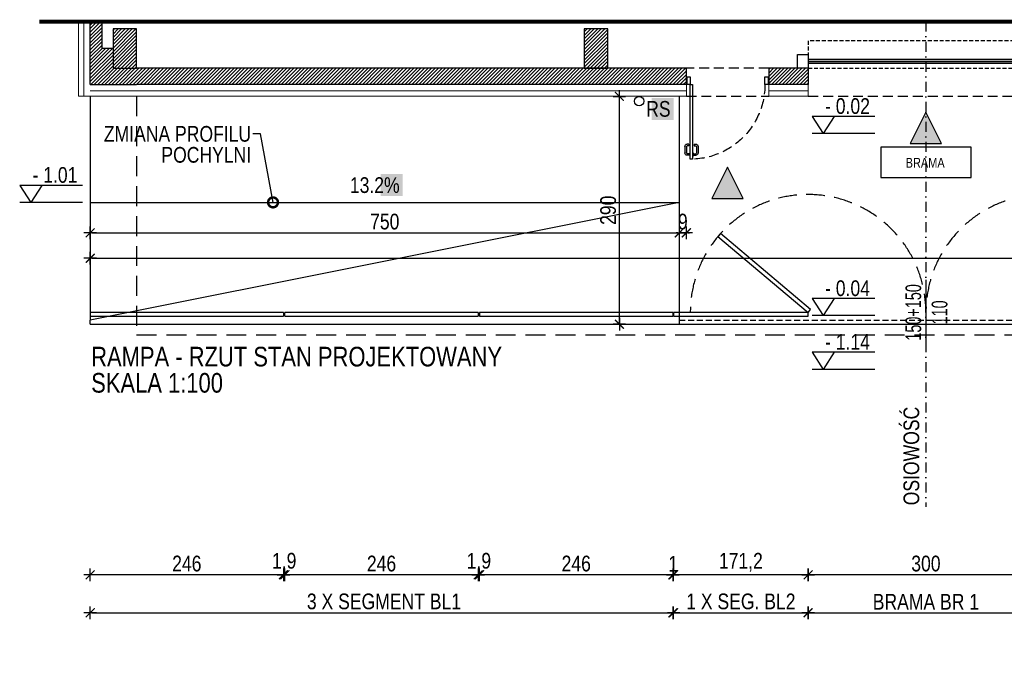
# Model space of a CAD drawing. Header units: millimetres. Extents: x 110792 to 170831, y 17890 to 25890.
# Tile 5 of 44: x 156357 to 157610, y 20633 to 21453. Entities that reach past the tile are written whole.
import ezdxf
from ezdxf import colors
from ezdxf.entities.mleader import LeaderData, LeaderLine
from ezdxf.enums import TextEntityAlignment as Align
from ezdxf.math import Vec2, Vec3

# ---------------------------------------------------------------- set-up
doc = ezdxf.new("R2010")
doc.units = ezdxf.units.MM
for name, pattern in [('DASHDOT', [25.4, 12.7, -6.35, 0, -6.35]), ('DASHED', [0.75, 0.5, -0.25]), ('DASHEDX2', [38.1, 25.4, -12.7]), ('Hidden', [7.14375, 4.7625, -2.38125])]:
    doc.linetypes.add(name, pattern=pattern)
doc.layers.get('DEFPOINTS').update_dxf_attribs({"lineweight": 9})
for name, color, linetype in [('_HSA_HATCH_WYPEŁNIENIA_PRZEGRÓD', 205, 'Continuous'), ('_HSA_KOTY', 150, 'Continuous'), ('_HSA_OPIS', 43, 'Continuous'), ('_HSA_OPIS_STOLARKA_WEWNĘTRZNA', 43, 'Continuous'), ('_HSA_OSIE', 30, 'DASHDOT'), ('_HSA_PRZERYWANE', 153, 'DASHEDX2'), ('_HSA_SCHODY', 122, 'Continuous'), ('_HSA_STOLARKA_WEWNĘTRZNA', 132, 'Continuous'), ('_HSA_STOLARKA_ZEWNĘTRZNA', 132, 'Continuous'), ('_HSA_WIDOKOWE', 1, 'Continuous'), ('_HSA_WYM_100', 141, 'Continuous'), ('_HSA_ŚCIANY_CIENKIE', 2, 'Continuous'), ('_HSA_ŚCIANY_KONSTRUKCYJNE', 3, 'Continuous'), ('_HSA_ŚCIANY_MUROWANE', 4, 'Continuous')]:
    doc.layers.add(name, color=color, linetype=linetype)
doc.layers.add('_HSA_IZOLACJA_TERMICZNA', color=2, linetype='Continuous', lineweight=5)
doc.styles.add('Arial', font='Arial.ttf')
doc.styles.add('Arial Narrow_1', font='Arial Narrow.ttf', dxfattribs={"width": 0.8, "height": 200})
doc.styles.add('ARIAL_100', font='Arial.ttf', dxfattribs={"width": 0.8, "height": 20})
doc.linetypes.add('BATTING', pattern='A,0.00254,-2.54,[134,ltypeshp.shx,S=2.54,R=0,X=-2.54,Y=0],-5.08,[134,ltypeshp.shx,S=2.54,R=180,X=2.54,Y=0],-2.54', length=10.16254)
doc.dimstyles.new('WYM_WEWN_100', dxfattribs={"dimtxt": 20, "dimasz": 2, "dimexe": 10, "dimexo": 0, "dimgap": 4, "dimtad": 1, "dimdec": 1, "dimrnd": 0.1, "dimtxsty": 'ARIAL_100', "dimblk": 'Wym-03', "dimcen": 0, "dimdle": 10, "dimse1": 1, "dimse2": 1, "dimclrt": 256, "dimazin": 2, "dimtfac": 1, "dimtdec": 1, "dimtix": 1, "dimtmove": 2, "dimatfit": 0, "dimfxl": 1, "dimtolj": 1, "dimtzin": 0, "dimarcsym": 0})

# ---------------------------------------------------------------- blocks, each defined once
blk = doc.blocks.new('A$C181A6C00')
blk.add_hatch(color=256).paths.add_polyline_path([(50, -25), (0, 0), (50, 25)])
blk.add_lwpolyline([(50, -25), (0, 0), (50, 25), (50, -25)])
blk = doc.blocks.new('KOTA')
for p in [(-28, 43.4), (28, 43.4)]:
    blk.add_line(p, (0, 0))
blk.add_lwpolyline([(131.6, 43.4), (-28, 43.4)])
at = {"style": 'Arial', "width": 0.8}
blk.add_attdef('0000', (4.6, 49.9), '', height=40, dxfattribs=at)
blk = doc.blocks.new('*U13')
for p, q in [((4.2, 90), (1.1, 90)), ((4.2, 88), (1.1, 88)), ((4.2, 91.25), (5, 91.25)), ((4.2, 86.75), (4.2, 91.25)), ((8.725, 91.25), (7.925, 91.25)), ((8.725, 86.75), (8.725, 91.25)), ((8.725, 90), (11.825, 90)), ((8.725, 88), (11.825, 88)), ((-1.9, 78.86), (-1.9, 87)), ((0.1, 78.86), (0.1, 87)), ((3.2, 77.86), (1.1, 77.86)), ((3.2, 75.86), (1.1, 75.86)), ((3.2, 75.86), (3.2, 77.86)), ((5, 86.75), (4.2, 86.75)), ((7.925, 86.75), (8.725, 86.75)), ((9.725, 75.86), (9.725, 77.86)), ((9.725, 77.86), (11.825, 77.86)), ((9.725, 75.86), (11.825, 75.86)), ((12.825, 78.86), (12.825, 87)), ((14.825, 78.86), (14.825, 87))]:
    blk.add_line(p, q)
for points in [[(5, 0), (7.925, 0), (7.925, 95), (5, 95)], [(1, 0), (1, -10), (5, -10), (5, 0)], [(100, 0), (100, -10), (104, -10), (104, 0)]]:
    blk.add_lwpolyline(points, close=True)
for points in [[(0, 0), (0, -10)], [(105, 0), (105, -10)]]:
    blk.add_lwpolyline(points)
for centre, radius, start, end in [((1.1, 87), 3, 90, 180), ((1.1, 87), 1, 90, 180), ((11.825, 87), 3, 0, 90), ((11.825, 87), 1, 0, 90), ((1.1, 78.86), 3, 180, 270), ((1.1, 78.86), 1, 180, 270), ((11.825, 78.86), 3, 270, 0), ((11.825, 78.86), 1, 270, 0)]:
    blk.add_arc(centre, radius, start, end)
at = {"linetype": 'DASHED', "ltscale": 25}
blk.add_arc((5, 0), 95, 0, 90, dxfattribs=at)
blk = doc.blocks.new('A$C88e31ec9')
blk.add_lwpolyline([(-57.6, -38.6), (57.6, -38.6), (57.6, 0), (-57.6, 0)], close=True)
at = {"style": 'Arial', "width": 0.8}
blk.add_text('BRAMA', height=12.5, dxfattribs=at).set_placement((-1, -26.2), align=Align.CENTER)
blk = doc.blocks.new('Wym-03')
for p, q in [((-4, 0), (4, 0)), ((0, 4), (0, -4))]:
    blk.add_line(p, q)
blk.add_lwpolyline([(-2.83, -2.83, 0.8, 0.8, 0), (2.83, 2.83, 0.05, 0.05, 0)], format="xyseb")
blk = doc.blocks.new('*D51')
at = {"layer": '_HSA_OPIS', "color": 0, "lineweight": -2, "transparency": 16777216}
blk.add_line((157362.3, 20698.3), (157658.3, 20698.3), dxfattribs=at)
at = {"layer": 'DEFPOINTS', "color": 0, "transparency": 16777216}
for p in [(157360.3, 21075.5), (157660.3, 21075.5), (157660.3, 20698.3)]:
    blk.add_point(p, dxfattribs=at)
at = {"layer": '_HSA_OPIS', "color": 0, "lineweight": -2, "transparency": 16777216, "xscale": 2, "yscale": 2, "zscale": 2, "rotation": 180}
blk.add_blockref('Wym-03', (157360.3, 20698.3), dxfattribs=at)
at = {"layer": '_HSA_OPIS', "color": 0, "lineweight": -2, "transparency": 16777216, "xscale": 2, "yscale": 2, "zscale": 2}
blk.add_blockref('Wym-03', (157660.3, 20698.3), dxfattribs=at)
at = {"layer": '_HSA_OPIS', "transparency": 16777216, "insert": (157510.3, 20712.3), "char_height": 20, "attachment_point": 5, "style": 'ARIAL_100'}
blk.add_mtext('\\A1;BRAMA BR 1', dxfattribs=at)
blk = doc.blocks.new('*D105')
at = {"layer": '_HSA_WYM_100', "color": 0, "lineweight": -2, "transparency": 16777216}
blk.add_line((157658.3, 20746.6), (157362.3, 20746.6), dxfattribs=at)
at = {"layer": 'DEFPOINTS', "color": 0, "transparency": 16777216}
for p in [(157360.3, 21075.5), (157660.3, 21075.5), (157360.3, 20746.6)]:
    blk.add_point(p, dxfattribs=at)
at = {"layer": '_HSA_WYM_100', "color": 0, "lineweight": -2, "transparency": 16777216, "xscale": 2, "yscale": 2, "zscale": 2, "rotation": 180}
blk.add_blockref('Wym-03', (157360.3, 20746.6), dxfattribs=at)
at = {"layer": '_HSA_WYM_100', "color": 0, "lineweight": -2, "transparency": 16777216, "xscale": 2, "yscale": 2, "zscale": 2}
blk.add_blockref('Wym-03', (157660.3, 20746.6), dxfattribs=at)
at = {"layer": '_HSA_WYM_100', "transparency": 16777216, "insert": (157510.3, 20760.8), "char_height": 20, "attachment_point": 5, "style": 'ARIAL_100'}
blk.add_mtext('\\A1;300', dxfattribs=at)
blk = doc.blocks.new('*D106')
at = {"layer": '_HSA_WYM_100', "color": 0, "lineweight": -2, "transparency": 16777216}
blk.add_line((157358.3, 20746.6), (157191.1, 20746.6), dxfattribs=at)
at = {"layer": 'DEFPOINTS', "color": 0, "transparency": 16777216}
for p in [(157189.1, 21075.5), (157360.3, 21075.5), (157189.1, 20746.6)]:
    blk.add_point(p, dxfattribs=at)
at = {"layer": '_HSA_WYM_100', "color": 0, "lineweight": -2, "transparency": 16777216, "xscale": 2, "yscale": 2, "zscale": 2, "rotation": 180}
blk.add_blockref('Wym-03', (157189.1, 20746.6), dxfattribs=at)
at = {"layer": '_HSA_WYM_100', "color": 0, "lineweight": -2, "transparency": 16777216, "xscale": 2, "yscale": 2, "zscale": 2}
blk.add_blockref('Wym-03', (157360.3, 20746.6), dxfattribs=at)
at = {"layer": '_HSA_WYM_100', "transparency": 16777216, "insert": (157274.7, 20762.6), "char_height": 20, "attachment_point": 5, "style": 'ARIAL_100'}
blk.add_mtext('\\A1;171,2', dxfattribs=at)
blk = doc.blocks.new('*D107')
at = {"layer": '_HSA_WYM_100', "color": 0, "lineweight": -2, "transparency": 16777216}
for p, q in [((157186.1, 20746.6), (157184.1, 20746.6)), ((157189.1, 20746.6), (157188.1, 20746.6)), ((157191.1, 20746.6), (157193.1, 20746.6))]:
    blk.add_line(p, q, dxfattribs=at)
at = {"layer": 'DEFPOINTS', "color": 0, "transparency": 16777216}
for p in [(157188.1, 21075.5), (157189.1, 21075.5), (157188.1, 20746.6)]:
    blk.add_point(p, dxfattribs=at)
at = {"layer": '_HSA_WYM_100', "color": 0, "lineweight": -2, "transparency": 16777216, "xscale": 2, "yscale": 2, "zscale": 2}
blk.add_blockref('Wym-03', (157188.1, 20746.6), dxfattribs=at)
at = {"layer": '_HSA_WYM_100', "color": 0, "lineweight": -2, "transparency": 16777216, "xscale": 2, "yscale": 2, "zscale": 2, "rotation": 180}
blk.add_blockref('Wym-03', (157189.1, 20746.6), dxfattribs=at)
at = {"layer": '_HSA_WYM_100', "transparency": 16777216, "insert": (157188.6, 20760.7), "char_height": 20, "attachment_point": 5, "style": 'ARIAL_100'}
blk.add_mtext('\\A1;1', dxfattribs=at)
blk = doc.blocks.new('*D108')
at = {"layer": '_HSA_WYM_100', "color": 0, "lineweight": -2, "transparency": 16777216}
blk.add_line((157186.1, 20746.6), (156944.1, 20746.6), dxfattribs=at)
at = {"layer": 'DEFPOINTS', "color": 0, "transparency": 16777216}
for p in [(156942.1, 21075.5), (157188.1, 21075.5), (156942.1, 20746.6)]:
    blk.add_point(p, dxfattribs=at)
at = {"layer": '_HSA_WYM_100', "color": 0, "lineweight": -2, "transparency": 16777216, "xscale": 2, "yscale": 2, "zscale": 2, "rotation": 180}
blk.add_blockref('Wym-03', (156942.1, 20746.6), dxfattribs=at)
at = {"layer": '_HSA_WYM_100', "color": 0, "lineweight": -2, "transparency": 16777216, "xscale": 2, "yscale": 2, "zscale": 2}
blk.add_blockref('Wym-03', (157188.1, 20746.6), dxfattribs=at)
at = {"layer": '_HSA_WYM_100', "transparency": 16777216, "insert": (157065.1, 20760.8), "char_height": 20, "attachment_point": 5, "style": 'ARIAL_100'}
blk.add_mtext('\\A1;246', dxfattribs=at)
blk = doc.blocks.new('*D109')
at = {"layer": '_HSA_WYM_100', "color": 0, "lineweight": -2, "transparency": 16777216}
for p, q in [((156938.2, 20746.6), (156936.2, 20746.6)), ((156942.1, 20746.6), (156940.2, 20746.6)), ((156944.1, 20746.6), (156946.1, 20746.6))]:
    blk.add_line(p, q, dxfattribs=at)
at = {"layer": 'DEFPOINTS', "color": 0, "transparency": 16777216}
for p in [(156940.2, 21075.5), (156942.1, 21075.5), (156940.2, 20746.6)]:
    blk.add_point(p, dxfattribs=at)
at = {"layer": '_HSA_WYM_100', "color": 0, "lineweight": -2, "transparency": 16777216, "xscale": 2, "yscale": 2, "zscale": 2}
blk.add_blockref('Wym-03', (156940.2, 20746.6), dxfattribs=at)
at = {"layer": '_HSA_WYM_100', "color": 0, "lineweight": -2, "transparency": 16777216, "xscale": 2, "yscale": 2, "zscale": 2, "rotation": 180}
blk.add_blockref('Wym-03', (156942.1, 20746.6), dxfattribs=at)
at = {"layer": '_HSA_WYM_100', "transparency": 16777216, "insert": (156941.2, 20762.6), "char_height": 20, "attachment_point": 5, "style": 'ARIAL_100'}
blk.add_mtext('\\A1;1,9', dxfattribs=at)
blk = doc.blocks.new('*D110')
at = {"layer": '_HSA_WYM_100', "color": 0, "lineweight": -2, "transparency": 16777216}
blk.add_line((156938.2, 20746.6), (156696.2, 20746.6), dxfattribs=at)
at = {"layer": 'DEFPOINTS', "color": 0, "transparency": 16777216}
for p in [(156694.2, 21075.5), (156940.2, 21075.5), (156694.2, 20746.6)]:
    blk.add_point(p, dxfattribs=at)
at = {"layer": '_HSA_WYM_100', "color": 0, "lineweight": -2, "transparency": 16777216, "xscale": 2, "yscale": 2, "zscale": 2, "rotation": 180}
blk.add_blockref('Wym-03', (156694.2, 20746.6), dxfattribs=at)
at = {"layer": '_HSA_WYM_100', "color": 0, "lineweight": -2, "transparency": 16777216, "xscale": 2, "yscale": 2, "zscale": 2}
blk.add_blockref('Wym-03', (156940.2, 20746.6), dxfattribs=at)
at = {"layer": '_HSA_WYM_100', "transparency": 16777216, "insert": (156817.2, 20760.8), "char_height": 20, "attachment_point": 5, "style": 'ARIAL_100'}
blk.add_mtext('\\A1;246', dxfattribs=at)
blk = doc.blocks.new('*D111')
at = {"layer": '_HSA_WYM_100', "color": 0, "lineweight": -2, "transparency": 16777216}
for p, q in [((156690.3, 20746.6), (156688.3, 20746.6)), ((156694.2, 20746.6), (156692.3, 20746.6)), ((156696.2, 20746.6), (156698.2, 20746.6))]:
    blk.add_line(p, q, dxfattribs=at)
at = {"layer": 'DEFPOINTS', "color": 0, "transparency": 16777216}
for p in [(156692.3, 21075.5), (156694.2, 21075.5), (156692.3, 20746.6)]:
    blk.add_point(p, dxfattribs=at)
at = {"layer": '_HSA_WYM_100', "color": 0, "lineweight": -2, "transparency": 16777216, "xscale": 2, "yscale": 2, "zscale": 2}
blk.add_blockref('Wym-03', (156692.3, 20746.6), dxfattribs=at)
at = {"layer": '_HSA_WYM_100', "color": 0, "lineweight": -2, "transparency": 16777216, "xscale": 2, "yscale": 2, "zscale": 2, "rotation": 180}
blk.add_blockref('Wym-03', (156694.2, 20746.6), dxfattribs=at)
at = {"layer": '_HSA_WYM_100', "transparency": 16777216, "insert": (156693.3, 20762.6), "char_height": 20, "attachment_point": 5, "style": 'ARIAL_100'}
blk.add_mtext('\\A1;1,9', dxfattribs=at)
blk = doc.blocks.new('*D112')
at = {"layer": '_HSA_WYM_100', "color": 0, "lineweight": -2, "transparency": 16777216}
blk.add_line((156690.3, 20746.6), (156448.3, 20746.6), dxfattribs=at)
at = {"layer": 'DEFPOINTS', "color": 0, "transparency": 16777216}
for p in [(156446.3, 21075.5), (156692.3, 21075.5), (156446.3, 20746.6)]:
    blk.add_point(p, dxfattribs=at)
at = {"layer": '_HSA_WYM_100', "color": 0, "lineweight": -2, "transparency": 16777216, "xscale": 2, "yscale": 2, "zscale": 2, "rotation": 180}
blk.add_blockref('Wym-03', (156446.3, 20746.6), dxfattribs=at)
at = {"layer": '_HSA_WYM_100', "color": 0, "lineweight": -2, "transparency": 16777216, "xscale": 2, "yscale": 2, "zscale": 2}
blk.add_blockref('Wym-03', (156692.3, 20746.6), dxfattribs=at)
at = {"layer": '_HSA_WYM_100', "transparency": 16777216, "insert": (156569.3, 20760.8), "char_height": 20, "attachment_point": 5, "style": 'ARIAL_100'}
blk.add_mtext('\\A1;246', dxfattribs=at)
blk = doc.blocks.new('_DotSmall')
at = {"color": 0, "linetype": 'ByBlock', "const_width": 0.5}
blk.add_lwpolyline([(-0.0625, 0, 1), (0.0625, 0, 1)], format="xyb", close=True, dxfattribs=at)
blk = doc.blocks.new('*D133')
at = {"layer": '_HSA_WYM_100', "color": 0, "lineweight": -2, "transparency": 16777216}
blk.add_line((156448.3, 21181.8), (157194.3, 21181.8), dxfattribs=at)
at = {"layer": 'DEFPOINTS', "color": 0, "transparency": 16777216}
for p in [(156446.3, 21220.5), (157196.3, 21220.5), (157196.3, 21181.8)]:
    blk.add_point(p, dxfattribs=at)
at = {"layer": '_HSA_WYM_100', "color": 0, "lineweight": -2, "transparency": 16777216, "xscale": 2, "yscale": 2, "zscale": 2, "rotation": 180}
blk.add_blockref('Wym-03', (156446.3, 21181.8), dxfattribs=at)
at = {"layer": '_HSA_WYM_100', "color": 0, "lineweight": -2, "transparency": 16777216, "xscale": 2, "yscale": 2, "zscale": 2}
blk.add_blockref('Wym-03', (157196.3, 21181.8), dxfattribs=at)
at = {"layer": '_HSA_WYM_100', "transparency": 16777216, "insert": (156821.3, 21196), "char_height": 20, "attachment_point": 5, "style": 'ARIAL_100'}
blk.add_mtext('\\A1;750', dxfattribs=at)
blk = doc.blocks.new('*D134')
at = {"layer": '_HSA_WYM_100', "color": 0, "lineweight": -2, "transparency": 16777216}
blk.add_line((157120, 21067.5), (157120, 21353.5), dxfattribs=at)
at = {"layer": 'DEFPOINTS', "color": 0, "transparency": 16777216}
for p in [(157120, 21355.5), (157196.3, 21355.5), (157196.3, 21065.5)]:
    blk.add_point(p, dxfattribs=at)
at = {"layer": '_HSA_WYM_100', "color": 0, "lineweight": -2, "transparency": 16777216, "xscale": 2, "yscale": 2, "zscale": 2}
for p, rotation in [((157120, 21355.5), 90), ((157120, 21065.5), 270)]:
    blk.add_blockref('Wym-03', p, dxfattribs=dict(at, rotation=rotation))
at = {"layer": '_HSA_WYM_100', "transparency": 16777216, "insert": (157105.8, 21210.5), "char_height": 20, "attachment_point": 5, "rotation": 90, "style": 'ARIAL_100'}
blk.add_mtext('\\A1;290', dxfattribs=at)
blk = doc.blocks.new('*D135')
at = {"layer": '_HSA_WYM_100', "color": 0, "lineweight": -2, "transparency": 16777216}
for p, q in [((157194.3, 21181.8), (157192.3, 21181.8)), ((157196.3, 21181.8), (157205.3, 21181.8)), ((157207.3, 21181.8), (157209.3, 21181.8))]:
    blk.add_line(p, q, dxfattribs=at)
at = {"layer": 'DEFPOINTS', "color": 0, "transparency": 16777216}
for p in [(157196.3, 21355.5), (157205.3, 21355.5), (157205.3, 21181.8)]:
    blk.add_point(p, dxfattribs=at)
at = {"layer": '_HSA_WYM_100', "color": 0, "lineweight": -2, "transparency": 16777216, "xscale": 2, "yscale": 2, "zscale": 2}
blk.add_blockref('Wym-03', (157196.3, 21181.8), dxfattribs=at)
at = {"layer": '_HSA_WYM_100', "color": 0, "lineweight": -2, "transparency": 16777216, "xscale": 2, "yscale": 2, "zscale": 2, "rotation": 180}
blk.add_blockref('Wym-03', (157205.3, 21181.8), dxfattribs=at)
at = {"layer": '_HSA_WYM_100', "transparency": 16777216, "insert": (157200.8, 21196), "char_height": 20, "attachment_point": 5, "style": 'ARIAL_100'}
blk.add_mtext('\\A1;9', dxfattribs=at)
blk = doc.blocks.new('*D139')
at = {"layer": '_HSA_WYM_100', "color": 0, "lineweight": -2, "transparency": 16777216}
blk.add_line((156448.3, 21149.4), (166737.3, 21149.4), dxfattribs=at)
at = {"layer": 'DEFPOINTS', "color": 0, "transparency": 16777216}
for p in [(166739.3, 21149.4), (156446.3, 21065.5), (166739.3, 21065.5)]:
    blk.add_point(p, dxfattribs=at)
at = {"layer": '_HSA_WYM_100', "color": 0, "lineweight": -2, "transparency": 16777216, "xscale": 2, "yscale": 2, "zscale": 2, "rotation": 180}
blk.add_blockref('Wym-03', (156446.3, 21149.4), dxfattribs=at)
at = {"layer": '_HSA_WYM_100', "color": 0, "lineweight": -2, "transparency": 16777216, "xscale": 2, "yscale": 2, "zscale": 2}
blk.add_blockref('Wym-03', (166739.3, 21149.4), dxfattribs=at)
at = {"layer": '_HSA_WYM_100', "transparency": 16777216, "insert": (161989.4, 21163.6), "char_height": 20, "attachment_point": 5, "style": 'ARIAL_100'}
blk.add_mtext('\\A1;10293', dxfattribs=at)
blk = doc.blocks.new('*D140')
at = {"layer": '_HSA_OPIS', "color": 0, "lineweight": -2, "transparency": 16777216}
blk.add_line((156448.3, 20698.3), (157186.1, 20698.3), dxfattribs=at)
at = {"layer": 'DEFPOINTS', "color": 0, "transparency": 16777216}
for p in [(156446.3, 21075.5), (157188.1, 21075.5), (157188.1, 20698.3)]:
    blk.add_point(p, dxfattribs=at)
at = {"layer": '_HSA_OPIS', "color": 0, "lineweight": -2, "transparency": 16777216, "xscale": 2, "yscale": 2, "zscale": 2, "rotation": 180}
blk.add_blockref('Wym-03', (156446.3, 20698.3), dxfattribs=at)
at = {"layer": '_HSA_OPIS', "color": 0, "lineweight": -2, "transparency": 16777216, "xscale": 2, "yscale": 2, "zscale": 2}
blk.add_blockref('Wym-03', (157188.1, 20698.3), dxfattribs=at)
at = {"layer": '_HSA_OPIS', "transparency": 16777216, "insert": (156817.2, 20712.6), "char_height": 20, "attachment_point": 5, "style": 'ARIAL_100'}
blk.add_mtext('\\A1; 3 X SEGMENT BL1', dxfattribs=at)
blk = doc.blocks.new('*D141')
at = {"layer": '_HSA_OPIS', "color": 0, "lineweight": -2, "transparency": 16777216}
blk.add_line((157191.1, 20698.3), (157358.3, 20698.3), dxfattribs=at)
at = {"layer": 'DEFPOINTS', "color": 0, "transparency": 16777216}
for p in [(157189.1, 21075.5), (157360.3, 21075.5), (157360.3, 20698.3)]:
    blk.add_point(p, dxfattribs=at)
at = {"layer": '_HSA_OPIS', "color": 0, "lineweight": -2, "transparency": 16777216, "xscale": 2, "yscale": 2, "zscale": 2, "rotation": 180}
blk.add_blockref('Wym-03', (157189.1, 20698.3), dxfattribs=at)
at = {"layer": '_HSA_OPIS', "color": 0, "lineweight": -2, "transparency": 16777216, "xscale": 2, "yscale": 2, "zscale": 2}
blk.add_blockref('Wym-03', (157360.3, 20698.3), dxfattribs=at)
at = {"layer": '_HSA_OPIS', "transparency": 16777216, "insert": (157274.7, 20712.6), "char_height": 20, "attachment_point": 5, "style": 'ARIAL_100'}
blk.add_mtext('\\A1;1 X SEG. BL2', dxfattribs=at)

msp = doc.modelspace()

# ---------------------------------------------------------------- hatches: boundary and pattern name
at = {"layer": '_HSA_HATCH_WYPEŁNIENIA_PRZEGRÓD'}
h = msp.add_hatch(dxfattribs=at)
h.set_pattern_fill('ANSI31', color=256)
h.paths.add_polyline_path([(157205.33, 21391.25), (156505.33, 21391.25), (156475.33, 21391.25), (156475.33, 21416.25), (156461.33, 21416.25), (156461.33, 21450.53), (156446.33, 21450.53), (156446.33, 21370.53), (156505.33, 21370.53), (157205.33, 21370.53), (157205.33, 21380.53)])
h = msp.add_hatch(dxfattribs=at)
h.set_pattern_fill('ANSI31', color=256)
h.paths.add_polyline_path([(157205.33, 21391.25), (156505.33, 21391.25), (156475.33, 21391.25), (156475.33, 21416.25), (156461.33, 21416.25), (156461.33, 21450.53), (156446.33, 21450.53), (156446.33, 21370.53), (156505.33, 21370.53), (157205.33, 21370.53), (157205.33, 21380.53)], flags=17)
h = msp.add_hatch(dxfattribs=at)
h.set_pattern_fill('ANSI31', color=256)
h.paths.add_polyline_path([(157205.33, 21380.53), (157205.33, 21391.25), (156505.33, 21391.25), (156475.33, 21391.25), (156475.33, 21416.25), (156461.33, 21416.25), (156461.33, 21450.53), (156446.33, 21450.53), (156446.33, 21370.53), (156505.33, 21370.53), (157205.33, 21370.53)], flags=17)
h = msp.add_hatch(dxfattribs=at)
h.set_pattern_fill('ANSI31', color=256)
h.paths.add_polyline_path([(156505.33, 21441.25), (156475.33, 21441.25), (156475.33, 21391.25), (156505.33, 21391.25)], flags=17)
h = msp.add_hatch(dxfattribs=at)
h.set_pattern_fill('ANSI31', color=256)
h.paths.add_polyline_path([(157105.33, 21441.25), (157075.33, 21441.25), (157075.33, 21391.25), (157105.33, 21391.25)], flags=17)
h = msp.add_hatch(dxfattribs=at)
h.set_pattern_fill('ANSI31', color=256)
h.paths.add_polyline_path([(157360.33, 21391.25), (157310.33, 21391.25), (157310.33, 21370.53), (157360.33, 21370.53)])

# ---------------------------------------------------------------- linework, layer by layer
at = {"layer": '_HSA_IZOLACJA_TERMICZNA'}
for p, q in [((156431.33, 21355.53), (156431.33, 21450.53)), ((157205.33, 21355.53), (157205.33, 21370.53)), ((157310.33, 21355.53), (157310.33, 21370.53)), ((157360.33, 21370.53), (157360.33, 21355.53)), ((156431.33, 21355.53), (157205.33, 21355.53)), ((157310.33, 21355.53), (157360.33, 21355.53))]:
    msp.add_line(p, q, dxfattribs=at)
at = {"layer": '_HSA_IZOLACJA_TERMICZNA', "color": 8, "linetype": 'BATTING', "ltscale": 0.6}
for p, q in [((156438.33, 21355.53), (156438.33, 21450.53)), ((156446.33, 21362.53), (157205.33, 21362.53)), ((157310.33, 21362.53), (157360.33, 21362.53))]:
    msp.add_line(p, q, dxfattribs=at)
at = {"layer": '_HSA_KOTY'}
for p, q in [((157445.4, 21308.17), (157365.6, 21308.17)), ((156436.33, 21220.53), (156356.53, 21220.53)), ((157445.4, 21076.38), (157365.6, 21076.38)), ((157445.4, 21008.03), (157365.6, 21008.03))]:
    msp.add_line(p, q, dxfattribs=at)
at = {"layer": '_HSA_OPIS_STOLARKA_WEWNĘTRZNA'}
msp.add_line((157510.33, 21121.9), (157510.33, 21039.16), dxfattribs=at)
at = {"layer": '_HSA_OSIE'}
msp.add_lwpolyline([(157510.33, 21450.53), (157510.33, 20833.19)], dxfattribs=at)
at = {"layer": '_HSA_PRZERYWANE', "ltscale": 0.5}
for p, q in [((157310.33, 21391.25), (157205.33, 21391.25)), ((157205.33, 21355.53), (157310.33, 21355.53)), ((157360.33, 21355.53), (157660.33, 21355.53))]:
    msp.add_line(p, q, dxfattribs=at)
at = {"layer": '_HSA_PRZERYWANE', "ltscale": 0.5, "const_width": 5}
msp.add_lwpolyline([(156381.33, 21450.53), (166834.33, 21450.53), (166834.33, 20717.53), (166689.33, 20717.53)], dxfattribs=at)
at = {"layer": '_HSA_PRZERYWANE'}
msp.add_lwpolyline([(156505.33, 21355.53), (156505.33, 21052.11), (166739.33, 21052.11)], dxfattribs=at)
at = {"layer": '_HSA_SCHODY'}
for p, q in [((156446.33, 21355.53), (156446.33, 21070.53)), ((157196.33, 21355.53), (157196.33, 21065.53)), ((156446.33, 21220.53), (157196.33, 21220.53)), ((157196.33, 21220.53), (156446.33, 21070.53)), ((156446.33, 21065.53), (156446.33, 21070.53)), ((156446.33, 21065.53), (159145.83, 21065.53))]:
    msp.add_line(p, q, dxfattribs=at)
at = {"layer": '_HSA_SCHODY', "linetype": 'DASHED', "ltscale": 15}
msp.add_line((157196.33, 21070.53), (159295.83, 21070.53), dxfattribs=at)
at = {"layer": '_HSA_STOLARKA_ZEWNĘTRZNA', "linetype": 'DASHED', "ltscale": 10}
msp.add_lwpolyline([(157360.33, 21391.25), (157660.33, 21391.25), (157660.33, 21426.22), (157360.33, 21426.22)], close=True, dxfattribs=at)
at = {"layer": '_HSA_STOLARKA_ZEWNĘTRZNA'}
for points in [[(157360.33, 21391.25), (157346.82, 21391.25), (157346.82, 21408.65), (157360.33, 21408.65)], [(157360.33, 21399.95), (157660.33, 21399.95), (157660.33, 21402.17), (157360.33, 21402.17)], [(157360.33, 21397.73), (157660.33, 21397.73), (157660.33, 21399.95), (157360.33, 21399.95)]]:
    msp.add_lwpolyline(points, close=True, dxfattribs=at)
at = {"layer": '_HSA_ŚCIANY_CIENKIE'}
for p, q in [((156692.33, 21080.53), (156692.33, 21075.53)), ((156694.21, 21075.53), (156694.21, 21080.53)), ((156940.21, 21080.53), (156940.21, 21075.53)), ((156942.1, 21080.53), (156942.1, 21075.53)), ((157188.1, 21080.53), (157188.1, 21075.53)), ((157189.1, 21080.53), (157189.1, 21075.53))]:
    msp.add_line(p, q, dxfattribs=at)
msp.add_lwpolyline([(157245.42, 21176.94), (157360.33, 21080.53), (157363.54, 21084.36), (157248.63, 21180.78)], close=True, dxfattribs=at)
for points in [[(156692.33, 21080.53), (156446.33, 21080.53), (156446.33, 21075.53), (156692.33, 21075.53)], [(156940.21, 21080.53), (156694.21, 21080.53)], [(156694.21, 21075.53), (156940.21, 21075.53)], [(157188.1, 21080.53), (156942.1, 21080.53)], [(156942.1, 21075.53), (157188.1, 21075.53)], [(157189.1, 21075.53), (157360.33, 21075.53), (157360.33, 21080.53), (157189.1, 21080.53)]]:
    msp.add_lwpolyline(points, dxfattribs=at)
msp.add_circle((157145.08, 21349.35), 6, dxfattribs=at)
at = {"layer": '_HSA_ŚCIANY_CIENKIE', "linetype": 'Hidden', "ltscale": 5}
for centre in [(157360.33, 21080.53), (157660.33, 21080.53)]:
    msp.add_arc(centre, 150, 0, 180, dxfattribs=at)
at = {"layer": '_HSA_ŚCIANY_KONSTRUKCYJNE'}
for points in [[(156475.33, 21391.25), (156505.33, 21391.25), (156505.33, 21441.25), (156475.33, 21441.25)], [(157075.33, 21391.25), (157105.33, 21391.25), (157105.33, 21441.25), (157075.33, 21441.25)]]:
    msp.add_lwpolyline(points, close=True, dxfattribs=at)
at = {"layer": '_HSA_ŚCIANY_MUROWANE', "ltscale": 0.07}
for p, q in [((156446.33, 21370.53), (156446.33, 21450.53)), ((156461.33, 21416.25), (156461.33, 21450.53)), ((156475.33, 21416.25), (156461.33, 21416.25)), ((157205.33, 21391.25), (156505.33, 21391.25)), ((157205.33, 21370.53), (157205.33, 21391.25)), ((157360.33, 21391.25), (157310.33, 21391.25)), ((157310.33, 21391.25), (157310.33, 21370.53)), ((157360.33, 21391.25), (157360.33, 21370.53)), ((156446.33, 21370.53), (156505.33, 21370.53)), ((157205.33, 21370.53), (156505.33, 21370.53)), ((157360.33, 21370.53), (157310.33, 21370.53))]:
    msp.add_line(p, q, dxfattribs=at)

# ---------------------------------------------------------------- block references
at = {"layer": '_HSA_KOTY', "xscale": 0.5, "yscale": 0.5, "zscale": 0.5}
for p, values in [((157379.6, 21308.17), {'0000': '- 0.02 '}), ((156370.53, 21220.53), {'0000': '- 1.01'}), ((157379.6, 21076.38), {'0000': '- 0.04'}), ((157379.6, 21008.03), {'0000': '- 1.14'})]:
    msp.add_blockref('KOTA', p, dxfattribs=at).add_auto_attribs(values)
at = {"layer": '_HSA_OPIS'}
msp.add_blockref('A$C88e31ec9', (157510.33, 21290.9), dxfattribs=at)
at = {"layer": '_HSA_STOLARKA_WEWNĘTRZNA', "xscale": -1, "rotation": 180}
msp.add_blockref('*U13', (157205.33, 21370.53), dxfattribs=at)
at = {"layer": '_HSA_WIDOKOWE', "xscale": -0.8, "yscale": 0.8, "zscale": 0.8, "rotation": 90}
for p in [(157510.33, 21335.53), (157257.83, 21265.53)]:
    msp.add_blockref('A$C181A6C00', p, dxfattribs=at)

# ---------------------------------------------------------------- texts
at = {"layer": '_HSA_OPIS', "char_height": 20, "attachment_point": 3, "style": 'ARIAL_100', "bg_fill": 1, "box_fill_scale": 1.2, "bg_fill_color": 256, "bg_fill_true_color": 16777214, "bg_fill_transparency": 0}
for s, insert in [('RS', (157185.22, 21349.53)), ('13.2%', (156840.26, 21252.52))]:
    msp.add_mtext_dynamic_manual_height_columns(s, width=20, gutter_width=15, heights=[0], dxfattribs=dict(at, insert=insert))
at = {"layer": '_HSA_OPIS', "insert": (156447.56, 21036.75), "char_height": 25, "attachment_point": 1, "line_spacing_factor": 0.8, "style": 'ARIAL_100'}
msp.add_mtext_dynamic_manual_height_columns('\\A1;\\pxql;RAMPA - RZUT STAN PROJEKTOWANY \\PSKALA 1:100', width=661.7951, gutter_width=12.5, heights=[0], dxfattribs=at)
at = {"layer": '_HSA_OPIS_STOLARKA_WEWNĘTRZNA', "char_height": 20, "width": 82.7396, "attachment_point": 1, "rotation": 90, "style": 'Arial Narrow_1'}
for s, insert in [('\\pxqc;150+150', (157484.25, 21039.16)), ('\\pxqc;110', (157517.63, 21039.16))]:
    msp.add_mtext(s, dxfattribs=dict(at, insert=insert))
at = {"layer": '_HSA_OSIE', "ltscale": 20, "insert": (157481.74, 20835.04), "char_height": 20, "attachment_point": 1, "rotation": 90, "style": 'ARIAL_100'}
msp.add_mtext_dynamic_manual_height_columns('OSIOWOŚĆ ', width=74.8836, gutter_width=100, heights=[0], dxfattribs=at)

# ---------------------------------------------------------------- dimensions: what is measured, and where the dimension line sits
at = {"layer": '_HSA_OPIS'}
for p1, p2, text, picture, middle in [((156446.33, 21075.53), (157188.1, 21075.53), ' 3 X SEGMENT BL1', '*D140', (156817.21, 20712.62)), ((157189.1, 21075.53), (157360.33, 21075.53), '1 X SEG. BL2', '*D141', (157274.71, 20712.61)), ((157360.33, 21075.53), (157660.33, 21075.53), 'BRAMA BR 1', '*D51', (157510.33, 20712.31))]:
    dim = msp.add_aligned_dim(p1=p1, p2=p2, distance=-377.26, text=text, dimstyle='WYM_WEWN_100', dxfattribs=at)
    dim.commit()
    dim.dimension.update_dxf_attribs({"geometry": picture, "text_midpoint": middle})
at = {"layer": '_HSA_WYM_100'}
for p1, p2, distance, picture, middle in [((157196.33, 21065.53), (157196.33, 21355.53), 76.3, '*D134', (157105.81, 21210.53)), ((157196.33, 21355.53), (157205.33, 21355.53), -173.72, '*D135', (157200.83, 21196.01)), ((156446.33, 21220.53), (157196.33, 21220.53), -38.72, '*D133', (156821.33, 21196.01))]:
    dim = msp.add_aligned_dim(p1=p1, p2=p2, distance=distance, dimstyle='WYM_WEWN_100', dxfattribs=at)
    dim.commit()
    dim.dimension.update_dxf_attribs({"geometry": picture, "text_midpoint": middle})
dim = msp.add_linear_dim(base=(166739.33, 21149.41), p1=(156446.33, 21065.53), p2=(166739.33, 21065.53), angle=0, dimstyle='WYM_WEWN_100', dxfattribs=at)
dim.commit()
dim.dimension.update_dxf_attribs({"geometry": '*D139', "text_midpoint": (161989.41, 21163.63), "dimtype": 161})
for base, p1, p2, picture, middle in [((156446.33, 20746.61), (156692.33, 21075.53), (156446.33, 21075.53), '*D112', (156569.33, 20760.82)), ((156692.33, 20746.61), (156694.21, 21075.53), (156692.33, 21075.53), '*D111', (156693.27, 20762.63)), ((156694.21, 20746.61), (156940.21, 21075.53), (156694.21, 21075.53), '*D110', (156817.21, 20760.82)), ((156940.21, 20746.61), (156942.1, 21075.53), (156940.21, 21075.53), '*D109', (156941.15, 20762.63)), ((156942.1, 20746.61), (157188.1, 21075.53), (156942.1, 21075.53), '*D108', (157065.1, 20760.82)), ((157188.1, 20746.61), (157189.1, 21075.53), (157188.1, 21075.53), '*D107', (157188.6, 20760.65)), ((157189.1, 20746.61), (157360.33, 21075.53), (157189.1, 21075.53), '*D106', (157274.71, 20762.63)), ((157360.33, 20746.61), (157660.33, 21075.53), (157360.33, 21075.53), '*D105', (157510.33, 20760.83))]:
    dim = msp.add_linear_dim(base=base, p1=p1, p2=p2, dimstyle='WYM_WEWN_100', dxfattribs=at)
    dim.commit()
    dim.dimension.update_dxf_attribs({"geometry": picture, "text_midpoint": middle})

# ---------------------------------------------------------------- leaders
at = {"layer": '_HSA_OPIS'}
ml = msp.add_multileader_mtext('Standard', dxfattribs=at)
ml.set_content('ZMIANA PROFILU POCHYLNI', color=256, style='ARIAL_100')
ml.set_leader_properties()
ml.set_arrow_properties(name='DOTSMALL')
ml.build(insert=Vec2(0, 0))
ml.multileader.update_dxf_attribs({"dogleg_length": 10, "arrow_head_size": 25})
ctx = ml.context
ctx.base_point, ctx.char_height, ctx.arrow_head_size, ctx.plane_origin = Vec3(156463.92, 21307.57), 20, 25, Vec3(156765.32, 21814.29)
ctx.text_align_type = 2
notes = []
notes.append((ctx, [(1, (1, 1, 0), (156663.19, 21307.57), (-1, 0), 10, [(2, [(156679.05, 21220.53)], 0, [])])]))
ctx.mtext.insert, ctx.mtext.rotation, ctx.mtext.width, ctx.mtext.defined_height, ctx.mtext.alignment, ctx.mtext.line_spacing_factor = Vec3(156651.19, 21317.74), -6.2831853, 239.0298, 80.57, 3, 0.8
for ctx, leaders in notes:
    for number, flags, end, landing, length, lines in leaders:
        leader = LeaderData()
        leader.index, (leader.has_last_leader_line, leader.has_dogleg_vector, leader.attachment_direction) = number, flags
        leader.last_leader_point, leader.dogleg_vector, leader.dogleg_length = Vec3(end), Vec3(landing), length
        for number, points, colour, breaks in lines:
            line = LeaderLine()
            line.index, line.vertices, line.color, line.breaks = number, Vec3.list(points), colors.encode_raw_color(colour), breaks
            leader.lines.append(line)
        ctx.leaders.append(leader)

doc.saveas('drawing.dxf')
